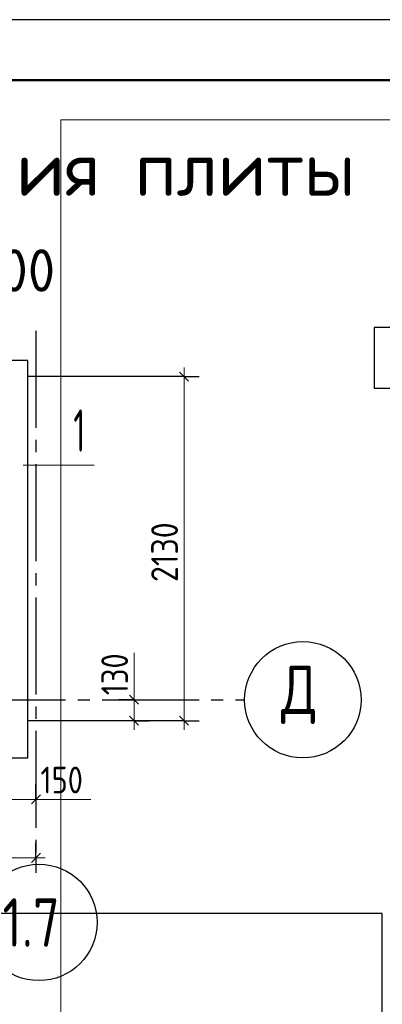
# Model space of a CAD drawing. Header units: millimetres. Extents: x 0 to 21005, y 0 to 14855.
# Tile 24 of 50: x 5213 to 6707, y 10788 to 14850. Entities that reach past the tile are written whole.
import ezdxf

# ---------------------------------------------------------------- set-up
doc = ezdxf.new("R2010")
doc.units = ezdxf.units.MM
doc.linetypes.add('______5', pattern=[550, 400, -50, 50, -50])
for name, color, linetype, lineweight in [('Standard', 7, 'Continuous', 25), ('Заголовок чертежа', 7, 'Continuous', 25), ('Общий01', 7, 'Continuous', 13), ('Примечания', 7, 'Continuous', 13), ('Размерная линия_ общее', 7, 'Continuous', 13), ('Стена фоновая арматура Х1', 7, 'Continuous', 25)]:
    doc.layers.add(name, color=color, linetype=linetype, lineweight=lineweight)
doc.layers.add('Оси', color=7, linetype='______5', true_color=0x656565)
doc.styles.add('ISOCPEUR', font='txt')

msp = doc.modelspace()

# ---------------------------------------------------------------- linework, layer by layer
at = {"layer": 'Standard', "color": 7, "linetype": 'Continuous', "lineweight": 25, "transparency": 33554687}
msp.add_lwpolyline([(0, 0), (21000, 0), (21000, 14850), (0, 14850), (0, 0)], close=True, dxfattribs=at)
at = {"layer": 'Standard', "color": 7, "linetype": 'Continuous', "lineweight": 50, "transparency": 33554687}
msp.add_lwpolyline([(1000, 14600), (20750, 14600), (20750, 250), (1000, 250), (1000, 14600)], close=True, dxfattribs=at)
at = {"layer": 'Standard', "color": 220, "linetype": 'Continuous', "lineweight": 13, "transparency": 33554687}
msp.add_lwpolyline([(11139.5, 14436.7), (5381.5, 14436.7), (5381.5, 10086.7), (11139.5, 10086.7), (11139.5, 14436.7)], dxfattribs=at)
at = {"layer": 'Standard', "color": 254, "linetype": 'Continuous', "lineweight": 25, "true_color": 0xc4c4ff, "transparency": 33554687}
msp.add_lwpolyline([(2939.1, 11804.1), (5246.3, 11804.1), (5246.3, 13444.2), (2939.1, 13444.2), (2939.1, 11804.1)], dxfattribs=at)
at = {"layer": 'Standard', "color": 7, "linetype": 'Continuous', "lineweight": 13, "transparency": 33554687}
msp.add_lwpolyline([(5226.9, 13011.9), (5353.9, 13011.9), (5518.9, 13011.9)], dxfattribs=at)
at = {"layer": 'Standard', "color": 7, "linetype": 'Continuous', "lineweight": -3, "transparency": 33554687}
msp.add_lwpolyline([(6706.2, 11162.2), (1798.4, 11162.2), (1798.4, 6839.7), (6706.2, 6839.7), (6706.2, 11162.2)], dxfattribs=at)
at = {"layer": 'Оси', "color": 8, "linetype": '______5', "lineweight": -3, "transparency": 33554687}
for p, q in [((5279.6, 13566), (5279.6, 11392)), ((2801.9, 12044.2), (6139.9, 12044.2))]:
    msp.add_line(p, q, dxfattribs=at)
at = {"layer": 'Оси', "color": 7, "linetype": 'Continuous', "lineweight": 25, "transparency": 33554687}
for centre in [(6379.9, 12044.2), (5291.6, 11125.4)]:
    msp.add_circle(centre, 240, dxfattribs=at)
at = {"layer": 'Примечания', "color": 7, "linetype": 'Continuous', "lineweight": 13, "transparency": 33554687}
for p, q in [((5684.1, 12044.2), (5684.1, 12237.5)), ((5279.6, 11633.1), (5506.3, 11633.1))]:
    msp.add_line(p, q, dxfattribs=at)
at = {"layer": 'Размерная линия_ общее', "color": 7, "linetype": 'Continuous', "lineweight": 13, "transparency": 33554687}
for p, q in [((5890, 13377.5), (5890, 13415.1)), ((5890, 11957.6), (5890, 13377.5)), ((5684.1, 12044.2), (5684.1, 12081.7)), ((5684.1, 11957.6), (5684.1, 12044.2)), ((5684.1, 11957.6), (5684.1, 11920.1)), ((5890, 11957.6), (5890, 11920.1)), ((5179.6, 11633.1), (5279.6, 11633.1)), ((5279.6, 11633.1), (5317.1, 11633.1)), ((2879.6, 11392), (5279.6, 11392)), ((5279.6, 11392), (5317.1, 11392))]:
    msp.add_line(p, q, dxfattribs=at)
at = {"layer": 'Размерная линия_ общее', "color": 253, "linetype": 'Continuous', "lineweight": -3, "true_color": 0xa0a0a0, "transparency": 33554687}
for p, q in [((5890, 13377.5), (5246.3, 13377.5)), ((5890, 13377.5), (5827.5, 13377.5)), ((5890, 13377.5), (5952.4, 13377.5)), ((5684.1, 12044.2), (5621.6, 12044.2)), ((5684.1, 12044.2), (5746.6, 12044.2)), ((5890, 11957.6), (5246.3, 11957.6)), ((5684.1, 11957.6), (5621.6, 11957.6)), ((5684.1, 11957.6), (5746.6, 11957.6)), ((5890, 11957.6), (5827.5, 11957.6)), ((5890, 11957.6), (5952.4, 11957.6)), ((5279.6, 11633.1), (5279.6, 11695.6)), ((5279.6, 11633.1), (5279.6, 11570.6)), ((5279.6, 11633.1), (5279.6, 11633.1)), ((5279.6, 11392), (5279.6, 11454.5)), ((5279.6, 11392), (5279.6, 11329.5))]:
    msp.add_line(p, q, dxfattribs=at)
at = {"layer": 'Размерная линия_ общее', "color": 7, "linetype": 'Continuous', "lineweight": 25, "transparency": 33554687}
for p, q in [((5908.7, 13358.8), (5871.2, 13396.3)), ((5702.8, 12025.5), (5665.3, 12063)), ((5702.8, 11938.8), (5665.3, 11976.3)), ((5908.7, 11938.8), (5871.2, 11976.3)), ((5260.9, 11614.4), (5298.4, 11651.9)), ((5260.9, 11373.3), (5298.4, 11410.8))]:
    msp.add_line(p, q, dxfattribs=at)
at = {"layer": 'Стена фоновая арматура Х1', "color": 7, "linetype": 'Continuous', "lineweight": 25, "transparency": 33554687}
msp.add_lwpolyline([(6673.4, 13329.6), (6798.4, 13329.6), (6798.4, 13579.6), (6673.4, 13579.6), (6673.4, 13329.6)], dxfattribs=at)

# ---------------------------------------------------------------- texts
at = {"layer": 'Заголовок чертежа', "color": 7, "linetype": 'Continuous', "lineweight": 50, "transparency": 33554687, "attachment_point": 7, "style": 'ISOCPEUR'}
for s, insert, char_height, width in [('\\W0.99;Схема армирования плиты', (2791.3, 14062), 225, 3866.395), ('\\W0.94;отм. -1.300', (4256.3, 13727.9), 175, 1289.476)]:
    msp.add_mtext(s, dxfattribs=dict(at, insert=insert, char_height=char_height, width=width))
at = {"layer": 'Общий01', "color": 7, "linetype": 'Continuous', "lineweight": 35, "transparency": 33554687, "insert": (5433.8, 13067.2), "char_height": 175, "width": 136.111, "attachment_point": 7, "style": 'ISOCPEUR'}
msp.add_mtext('\\W0.56;1', dxfattribs=at)
at = {"layer": 'Оси', "color": 7, "linetype": 'Continuous', "lineweight": 35, "transparency": 33554687, "char_height": 200, "attachment_point": 7, "style": 'ISOCPEUR'}
for s, insert, width in [('\\W0.82;Д', (6289.9, 11944.2), 261.763), ('\\W0.79;1.7', (5141.6, 11025.4), 378.712)]:
    msp.add_mtext(s, dxfattribs=dict(at, insert=insert, width=width))
at = {"layer": 'Размерная линия_ общее', "color": 7, "linetype": 'Continuous', "lineweight": 25, "transparency": 33554687, "char_height": 110, "attachment_point": 7, "rotation": 90, "style": 'ISOCPEUR'}
for s, insert, width in [('\\W0.87;2130', (5864.9, 12530), 333.451), ('\\W0.83;130', (5659.1, 12063), 254.286)]:
    msp.add_mtext(s, dxfattribs=dict(at, insert=insert, width=width))
at = {"layer": 'Размерная линия_ общее', "color": 7, "linetype": 'Continuous', "lineweight": 25, "transparency": 33554687, "insert": (5298.4, 11658.1), "char_height": 110, "width": 254.282, "attachment_point": 7, "style": 'ISOCPEUR'}
msp.add_mtext('\\W0.83;150', dxfattribs=at)

doc.saveas('drawing.dxf')
